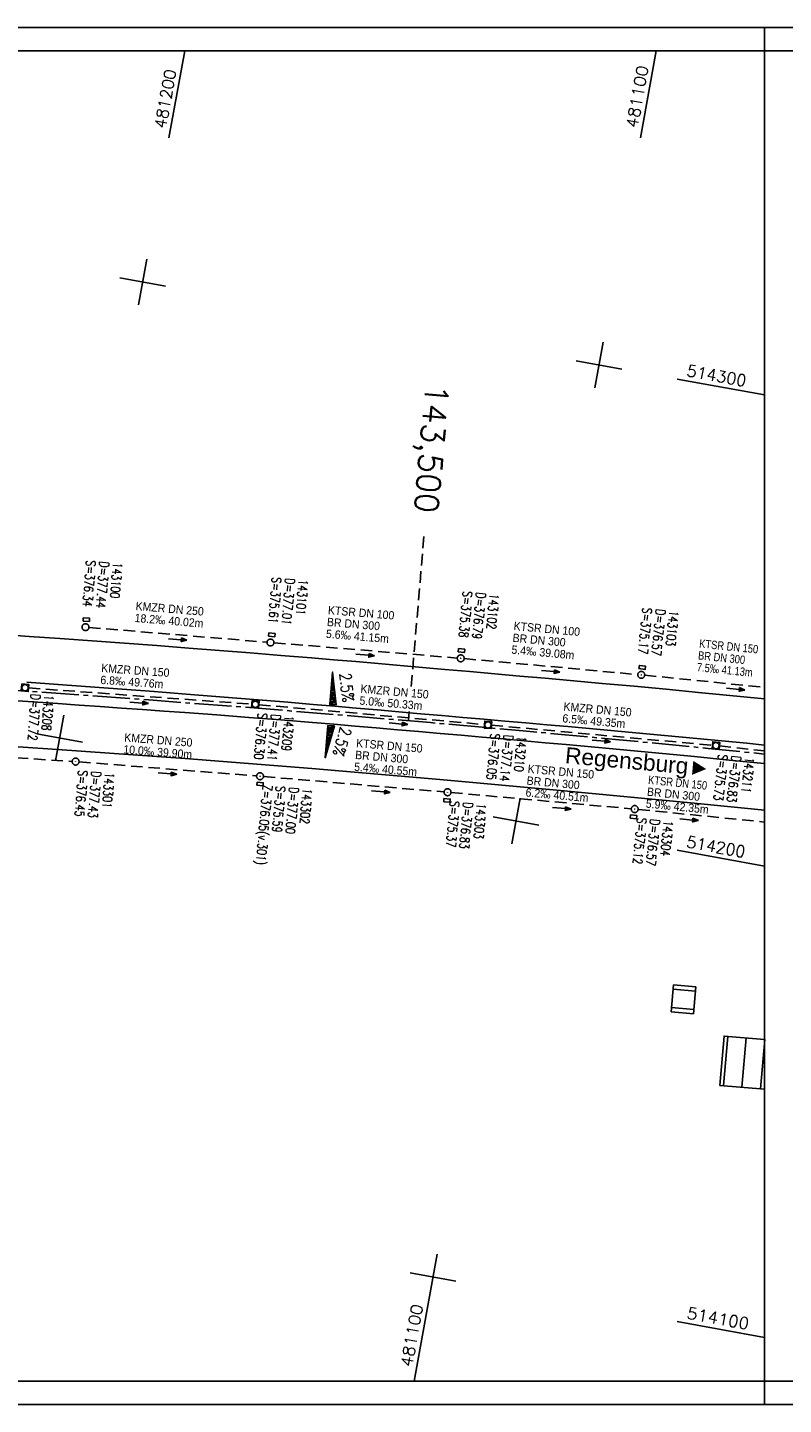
# Model space of a CAD drawing. Extents: x 4513916 to 4515051, y 5481959 to 5482256.
# Tile 4 of 5: x 4514707 to 4514870, y 5481959 to 5482256. Entities that reach past the tile are written whole.
import ezdxf
from ezdxf.enums import TextEntityAlignment as Align

# ---------------------------------------------------------------- set-up
doc = ezdxf.new("R2010")
doc.units = 0
doc.header["$LTSCALE"] = 10
doc.header["$MEASUREMENT"] = 0
for name, pattern in [('ACHSE', [5.5, 4, -0.5, 0.5, -0.5]), ('LT00', [0]), ('LT17', [0.15, 0.1, -0.05]), ('STRICHLINIE2', [0.375, 0.25, -0.125])]:
    doc.linetypes.add(name, pattern=pattern)
doc.layers.get('0').update_dxf_attribs({"linetype": 'LT00'})
for name, color, linetype in [('-BESCH', 7, 'STRICHLINIE2'), ('-BKAN012', 140, 'LT00'), ('-BSCH012', 5, 'LT00'), ('-Halt-Pfeil', 4, 'LT00'), ('-RICHTUNG-NAME', 250, 'Continuous'), ('A-TEXT-KILOMETER', 30, 'LT17'), ('AX-020', 250, 'ACHSE'), ('DFK_BEB_SCHR', 254, 'LT00'), ('DFK_BEBAUUNG', 250, 'LT00'), ('QUER_OST', 11, 'LT00'), ('QUER_WEST', 11, 'LT00'), ('RAHMEN', 250, 'Continuous'), ('V_AFBR_BAB', 250, 'LT00'), ('V_KA_MULD', 182, 'LT00'), ('V_KA_PRUF', 182, 'LT00'), ('V_RASTER', 250, 'LT00'), ('V_SINKK', 182, 'LT00')]:
    doc.layers.add(name, color=color, linetype=linetype)
doc.styles.add('Arial', font='arial.ttf')
doc.styles.add('Haltungsbeschriftung', font='arial.ttf', dxfattribs={"width": 0.75})
doc.styles.add('Kilometrierung', font='romans.shx')
doc.styles.add('ROMANS', font='romans.shx')
doc.styles.add('schachtbeschriftung', font='romans.shx', dxfattribs={"width": 0.75, "height": 0.2})
doc.styles.get("Standard").update_dxf_attribs({"font": 'romans.shx', "width": 0.8})

# ---------------------------------------------------------------- blocks, each defined once
blk = doc.blocks.new('SYMB0003')
at = {"color": 0, "linetype": 'ByBlock'}
for p, q in [((-0.015712, 0), (0.010166, 0.012015)), ((0, -0.021257), (-0.015712, 0)), ((0.010166, 0.012015), (0, -0.021257))]:
    blk.add_line(p, q, dxfattribs=at)
for points in [[(-0.031395, 0.499013), (-0.093691, 0.491144), (-0.154509, 0.475528), (-0.21289, 0.452414), (-0.267913, 0.422164), (-0.318712, 0.385257), (-0.364484, 0.342274), (-0.404509, 0.293893), (-0.438154, 0.240877), (-0.464888, 0.184062), (-0.484292, 0.124345), (-0.496058, 0.062667), (-0.5, 0)], [(-0.5, 0), (-0.496058, -0.062667), (-0.484292, -0.124345), (-0.464888, -0.184062), (-0.438154, -0.240877), (-0.404509, -0.293893), (-0.364485, -0.342274), (-0.318712, -0.385257), (-0.267914, -0.422164), (-0.21289, -0.452414), (-0.154509, -0.475529), (-0.093691, -0.491144), (-0.031395, -0.499014), (0.031395, -0.499014)], [(0.5, 0), (0.496057, 0.062667), (0.484292, 0.124345), (0.464888, 0.184062), (0.438153, 0.240877), (0.404509, 0.293893), (0.364484, 0.342274), (0.318712, 0.385257), (0.267913, 0.422164), (0.21289, 0.452414), (0.154509, 0.475528), (0.093691, 0.491144), (0.031395, 0.499013), (-0.031395, 0.499013)], [(0.031395, -0.499014), (0.093691, -0.491144), (0.154509, -0.475529), (0.21289, -0.452414), (0.267914, -0.422164), (0.318712, -0.385257), (0.364485, -0.342274), (0.404509, -0.293893), (0.438154, -0.240877), (0.464889, -0.184062), (0.484292, -0.124345), (0.496058, -0.062667), (0.5, 0)]]:
    blk.add_lwpolyline(points, dxfattribs=at)
blk = doc.blocks.new('SYMB1210')
at = {"color": 0, "linetype": 'ByBlock'}
blk.add_line((0.018815, -0.179014), (0.055623, -0.17119), dxfattribs=at)
for points in [[(-0.2, -0.2), (-0.2, 0.2), (0.2, 0.2), (0.2, -0.2), (-0.2, -0.2)], [(0.018815, 0.179014), (-0.018815, 0.179014), (-0.055623, 0.17119), (-0.09, 0.155885), (-0.120444, 0.133766), (-0.145623, 0.105801), (-0.164438, 0.073213), (-0.176067, 0.037424), (-0.18, 0)], [(-0.18, 0), (-0.176067, -0.037424), (-0.164438, -0.073213), (-0.145623, -0.105801), (-0.120444, -0.133766), (-0.09, -0.155885), (-0.055623, -0.17119), (-0.018815, -0.179014), (0.018815, -0.179014)], [(0.18, 0), (0.176067, 0.037424), (0.164438, 0.073213), (0.145623, 0.105801), (0.120444, 0.133766), (0.09, 0.155885), (0.055623, 0.17119), (0.018815, 0.179014)], [(0.055623, -0.17119), (0.09, -0.155885), (0.120444, -0.133766), (0.145623, -0.105801), (0.164438, -0.073213), (0.176067, -0.037424), (0.18, 0)]]:
    blk.add_lwpolyline(points, dxfattribs=at)
blk = doc.blocks.new('SYMB0652')
at = {"color": 0, "linetype": 'ByBlock'}
blk.add_lwpolyline([(-0.15, -0.075), (0.15, -0.075), (0.15, 0.075), (-0.15, 0.075), (-0.15, -0.075)], dxfattribs=at)
blk = doc.blocks.new('SYMB0070')
at = {"color": 0, "linetype": 'ByBlock'}
for p, q in [((-0.5, 0), (0.2, 0)), ((0.5, 0), (0.2, 0.1)), ((0.2, 0.1), (0.2, 0)), ((0.468, 0), (0.21, 0.086)), ((0.21, 0.086), (0.21, -0.086)), ((0.21, -0.086), (0.468, 0)), ((0.22, -0.072), (0.437, 0)), ((0.23, -0.058), (0.405, 0)), ((0.24, -0.045), (0.374, 0)), ((0.342, 0), (0.25, 0.031)), ((0.25, 0.031), (0.25, -0.031)), ((0.25, -0.031), (0.342, 0)), ((0.26, -0.017), (0.31, 0)), ((0.27, -0.003), (0.279, 0))]:
    blk.add_line(p, q, dxfattribs=at)
for points in [[(0.2, 0), (0.2, -0.1), (0.5, 0)], [(0.437, 0), (0.22, 0.072), (0.22, -0.072)], [(0.405, 0), (0.23, 0.058), (0.23, -0.058)], [(0.374, 0), (0.24, 0.045), (0.24, -0.045)], [(0.31, 0), (0.26, 0.017), (0.26, -0.017)], [(0.279, 0), (0.27, 0.003), (0.27, -0.003)]]:
    blk.add_lwpolyline(points, dxfattribs=at)

msp = doc.modelspace()

# ---------------------------------------------------------------- linework, layer by layer
at = {"layer": '-BESCH'}
for p, q in [((4514720.13, 5482127.05), (4514758.51, 5482123.86)), ((4514760.01, 5482123.74), (4514799.52, 5482120.45)), ((4514801.01, 5482120.32), (4514838.44, 5482116.88)), ((4514839.93, 5482116.74), (4514865.76, 5482114.12)), ((4514707.11, 5482113.99), (4514755.24, 5482110.51)), ((4514756.74, 5482110.39), (4514805.38, 5482106.1)), ((4514806.88, 5482105.97), (4514854.53, 5482101.63)), ((4514678.34, 5482100.6), (4514716.49, 5482098.16)), ((4514856.02, 5482101.48), (4514865.76, 5482100.44)), ((4514717.99, 5482098.05), (4514756.27, 5482095.01)), ((4514757.76, 5482094.89), (4514796.67, 5482091.57)), ((4514798.17, 5482091.44), (4514837.02, 5482087.94)), ((4514838.51, 5482087.8), (4514865.76, 5482085.07))]:
    msp.add_line(p, q, dxfattribs=at)
at = {"layer": 'A-TEXT-KILOMETER', "ltscale": 2.5}
for p, q in [((4514789.59, 5482114.28), (4514792.34, 5482146.78)), ((4514788.97, 5482106.93), (4514789.14, 5482108.93))]:
    msp.add_line(p, q, dxfattribs=at)
at = {"layer": 'AX-020', "ltscale": 0.2, "flags": 128}
msp.add_lwpolyline([(4513940.76, 5482107.61), (4513943.02, 5482107.8), (4513962.97, 5482109.43), (4513982.92, 5482110.98), (4513994.13, 5482111.81), (4514014.1, 5482113.24), (4514034.06, 5482114.59), (4514054.04, 5482115.85), (4514074.01, 5482117.04), (4514094, 5482118.15), (4514113.98, 5482119.17), (4514133.97, 5482120.12), (4514153.97, 5482120.99), (4514173.97, 5482121.77), (4514193.97, 5482122.48), (4514213.97, 5482123.11), (4514233.97, 5482123.66), (4514253.98, 5482124.12), (4514273.99, 5482124.51), (4514294, 5482124.82), (4514314.01, 5482125.05), (4514334.03, 5482125.19), (4514354.04, 5482125.26), (4514374.05, 5482125.25), (4514394.06, 5482125.16), (4514414.08, 5482124.98), (4514434.09, 5482124.73), (4514454.1, 5482124.4), (4514474.11, 5482123.98), (4514494.11, 5482123.49), (4514514.12, 5482122.92), (4514534.12, 5482122.27), (4514554.12, 5482121.53), (4514574.12, 5482120.72), (4514594.11, 5482119.83), (4514614.1, 5482118.86), (4514634.09, 5482117.81), (4514654.07, 5482116.67), (4514674.04, 5482115.46), (4514694.01, 5482114.17), (4514713.98, 5482112.8), (4514733.94, 5482111.35), (4514753.89, 5482109.82), (4514773.84, 5482108.21), (4514793.78, 5482106.51), (4514813.72, 5482104.74), (4514833.65, 5482102.89), (4514853.57, 5482100.97), (4514865.76, 5482099.73)], dxfattribs=at)
at = {"layer": 'DFK_BEB_SCHR'}
for p, q in [((4514850.85, 5482048.62), (4514846.06, 5482049.03)), ((4514845.71, 5482045.04), (4514850.51, 5482044.63)), ((4514857.84, 5482038.85), (4514856.91, 5482028.21)), ((4514860.89, 5482027.86), (4514861.82, 5482038.5)), ((4514865.81, 5482038.14), (4514864.88, 5482027.51))]:
    msp.add_line(p, q, dxfattribs=at)
at = {"layer": 'DFK_BEBAUUNG'}
msp.add_line((4514865.76, 5482027.43), (4514856.1, 5482028.28), dxfattribs=at)
for points in [[(4514850.43, 5482043.73), (4514845.63, 5482044.14), (4514846.14, 5482049.93), (4514850.92, 5482049.52), (4514850.43, 5482043.73)], [(4514856.1, 5482028.28), (4514857.02, 5482038.92), (4514865.76, 5482038.15)]]:
    msp.add_lwpolyline(points, dxfattribs=at)
at = {"layer": 'QUER_OST'}
for p, q in [((4514772.46, 5482115.29), (4514772.88, 5482115.25)), ((4514772.85, 5482115.55), (4514772.48, 5482115.58)), ((4514772.51, 5482115.88), (4514772.82, 5482115.86)), ((4514772.78, 5482116.16), (4514772.53, 5482116.18)), ((4514772.56, 5482116.48), (4514772.75, 5482116.47)), ((4514772.71, 5482116.77), (4514772.58, 5482116.78)), ((4514772.61, 5482117.08), (4514772.68, 5482117.07)), ((4514772.64, 5482117.38), (4514772.63, 5482117.38)), ((4514773.19, 5482112.51), (4514772.23, 5482112.6)), ((4514772.25, 5482112.89), (4514773.16, 5482112.82)), ((4514773.12, 5482113.12), (4514772.28, 5482113.19)), ((4514772.3, 5482113.49), (4514773.09, 5482113.42)), ((4514773.06, 5482113.73), (4514772.33, 5482113.79)), ((4514772.35, 5482114.09), (4514773.02, 5482114.03)), ((4514772.99, 5482114.34), (4514772.38, 5482114.39)), ((4514772.4, 5482114.69), (4514772.95, 5482114.64)), ((4514772.92, 5482114.95), (4514772.43, 5482114.99)), ((4514772.05, 5482110.5), (4514773.43, 5482110.38)), ((4514773.4, 5482110.69), (4514772.07, 5482110.8)), ((4514772.1, 5482111.1), (4514773.36, 5482110.99)), ((4514773.33, 5482111.3), (4514772.12, 5482111.4)), ((4514772.15, 5482111.7), (4514773.29, 5482111.6)), ((4514773.26, 5482111.9), (4514772.17, 5482112)), ((4514772.2, 5482112.3), (4514773.23, 5482112.21))]:
    msp.add_line(p, q, dxfattribs=at)
msp.add_lwpolyline([(4514773.44, 5482110.33), (4514772.04, 5482110.45), (4514772.64, 5482117.43), (4514773.44, 5482110.33)], dxfattribs=at)
at = {"layer": 'QUER_WEST'}
for p, q in [((4514772.35, 5482103.4), (4514771.45, 5482103.48)), ((4514771.47, 5482103.78), (4514772.44, 5482103.7)), ((4514772.52, 5482103.99), (4514771.5, 5482104.08)), ((4514771.52, 5482104.38), (4514772.61, 5482104.28)), ((4514772.69, 5482104.58), (4514771.55, 5482104.67)), ((4514771.57, 5482104.97), (4514772.78, 5482104.87)), ((4514772.86, 5482105.16), (4514771.6, 5482105.27)), ((4514771.62, 5482105.57), (4514772.95, 5482105.46)), ((4514773.04, 5482105.75), (4514771.65, 5482105.87)), ((4514771.5, 5482100.46), (4514771.19, 5482100.49)), ((4514771.22, 5482100.79), (4514771.58, 5482100.76)), ((4514771.67, 5482101.05), (4514771.24, 5482101.09)), ((4514771.27, 5482101.39), (4514771.76, 5482101.34)), ((4514771.84, 5482101.64), (4514771.29, 5482101.69)), ((4514771.32, 5482101.98), (4514771.93, 5482101.93)), ((4514772.01, 5482102.23), (4514771.34, 5482102.28)), ((4514771.37, 5482102.58), (4514772.1, 5482102.52)), ((4514772.18, 5482102.81), (4514771.39, 5482102.88)), ((4514771.42, 5482103.18), (4514772.27, 5482103.11)), ((4514771.06, 5482099), (4514771.07, 5482098.99)), ((4514771.16, 5482099.29), (4514771.09, 5482099.29)), ((4514771.11, 5482099.59), (4514771.24, 5482099.58)), ((4514771.33, 5482099.88), (4514771.14, 5482099.89)), ((4514771.16, 5482100.19), (4514771.41, 5482100.17))]:
    msp.add_line(p, q, dxfattribs=at)
msp.add_lwpolyline([(4514773.05, 5482105.8), (4514771.06, 5482098.95), (4514771.65, 5482105.92), (4514773.05, 5482105.8)], dxfattribs=at)
at = {"layer": 'RAHMEN'}
for p, q in [((4514865.76, 5482256.45), (4514865.76, 5482251.45)), ((4514865.76, 5481959.45), (4514865.76, 5481964.45))]:
    msp.add_line(p, q, dxfattribs=at)
for points in [[(4513915.76, 5481959.45), (4515050.76, 5481959.45), (4515050.76, 5482256.45), (4513915.76, 5482256.45), (4513915.76, 5481959.45)], [(4513940.76, 5481964.45), (4514865.76, 5481964.45), (4514865.76, 5482251.45), (4513940.76, 5482251.45), (4513940.76, 5481964.45)]]:
    msp.add_lwpolyline(points, dxfattribs=at)
at = {"layer": 'RAHMEN', "flags": 128}
msp.add_lwpolyline([(4514865.76, 5481964.45), (4515045.76, 5481964.45), (4515045.76, 5482251.45), (4514865.76, 5482251.45)], dxfattribs=at)
at = {"layer": 'V_AFBR_BAB'}
for points in [[(4514865.76, 5482111.66), (4514862.04, 5482112.02), (4514856.77, 5482112.53), (4514851.5, 5482113.04), (4514844.58, 5482113.7), (4514837.66, 5482114.35), (4514830.75, 5482114.98), (4514823.83, 5482115.61), (4514818.43, 5482116.09), (4514813.02, 5482116.57), (4514807.62, 5482117.05), (4514802.22, 5482117.53), (4514796.81, 5482118), (4514792.02, 5482118.42), (4514787.23, 5482118.84), (4514782.45, 5482119.26), (4514777.66, 5482119.67), (4514772.86, 5482120.08), (4514768.07, 5482120.49), (4514761.48, 5482121.03), (4514754.88, 5482121.57), (4514748.28, 5482122.09), (4514741.68, 5482122.6), (4514734.73, 5482123.13), (4514727.77, 5482123.65), (4514720.82, 5482124.16), (4514713.86, 5482124.66), (4514707.26, 5482125.13), (4514700.65, 5482125.59)], [(4514865.76, 5482101.69), (4514861.9, 5482102.07), (4514856.53, 5482102.59), (4514851.15, 5482103.1), (4514844.2, 5482103.76), (4514837.24, 5482104.4), (4514830.29, 5482105.04), (4514823.33, 5482105.66), (4514818.8, 5482106.06), (4514814.28, 5482106.46), (4514809.75, 5482106.85), (4514805.22, 5482107.25), (4514800.7, 5482107.64), (4514796.17, 5482108.04), (4514791.56, 5482108.44), (4514786.94, 5482108.85), (4514782.32, 5482109.25), (4514777.71, 5482109.66), (4514773.09, 5482110.06), (4514768.48, 5482110.45), (4514763, 5482110.91), (4514757.52, 5482111.36), (4514752.03, 5482111.81), (4514746.55, 5482112.24), (4514741.07, 5482112.67), (4514734.18, 5482113.2), (4514727.29, 5482113.73), (4514720.4, 5482114.24), (4514713.51, 5482114.74), (4514706.74, 5482115.22)], [(4514865.76, 5482097.68), (4514864.16, 5482097.84), (4514857.42, 5482098.52), (4514850.68, 5482099.18), (4514841.46, 5482100.07), (4514832.24, 5482100.94), (4514823.01, 5482101.78), (4514818.48, 5482102.19), (4514813.95, 5482102.59), (4514809.41, 5482102.99), (4514804.88, 5482103.39), (4514800.34, 5482103.79), (4514795.81, 5482104.18), (4514791.23, 5482104.59), (4514786.65, 5482104.99), (4514782.07, 5482105.38), (4514777.5, 5482105.78), (4514772.92, 5482106.17), (4514768.34, 5482106.55), (4514761.45, 5482107.11), (4514754.56, 5482107.65), (4514747.68, 5482108.17), (4514740.79, 5482108.68), (4514736.23, 5482109.01), (4514731.67, 5482109.34), (4514727.12, 5482109.66), (4514722.56, 5482109.98), (4514718, 5482110.29), (4514713.45, 5482110.61), (4514708.03, 5482110.98), (4514702.61, 5482111.36)], [(4514685.73, 5482102.6), (4514713.36, 5482100.71), (4514740.84, 5482098.75), (4514768.19, 5482096.61), (4514795.78, 5482094.25), (4514821.78, 5482091.91), (4514850.59, 5482089.16), (4514865.76, 5482087.66)]]:
    msp.add_lwpolyline(points, dxfattribs=at)
at = {"layer": 'V_RASTER'}
for p, q in [((4514740.78, 5482251.45), (4514737.36, 5482232.62)), ((4514839, 5482232.62), (4514842.42, 5482251.45)), ((4514732.6, 5482206.5), (4514730.82, 5482196.66)), ((4514736.63, 5482200.68), (4514726.79, 5482202.47)), ((4514829.2, 5482178.76), (4514830.99, 5482188.6)), ((4514835.01, 5482182.79), (4514825.18, 5482184.58)), ((4514865.76, 5482177.2), (4514846.94, 5482180.62)), ((4514714.71, 5482108.11), (4514712.92, 5482098.27)), ((4514708.9, 5482104.09), (4514718.73, 5482102.3)), ((4514811.31, 5482080.38), (4514813.1, 5482090.22)), ((4514807.28, 5482086.19), (4514817.12, 5482084.4)), ((4514846.94, 5482078.98), (4514865.76, 5482075.55)), ((4514790.22, 5481964.45), (4514795.2, 5481991.83)), ((4514799.22, 5481986.02), (4514789.39, 5481987.81)), ((4514865.76, 5481973.91), (4514846.94, 5481977.34))]:
    msp.add_line(p, q, dxfattribs=at)

# ---------------------------------------------------------------- block references
at = {"layer": '-Halt-Pfeil', "yscale": 4.000000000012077, "zscale": 4}
for p, xscale, rotation in [((4514739.24, 5482124.46), 3.999999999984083, 355.2526199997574), ((4514779.68, 5482121.1), 3.999999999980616, 355.2421699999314), ((4514819.63, 5482117.61), 4.000000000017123, 354.7574500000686), ((4514859.54, 5482113.75), 3.999999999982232, 354.2093699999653), ((4514730.94, 5482110.79), 3.999999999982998, 355.8662999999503), ((4514786.86, 5482106.29), 4.000000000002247, 354.9578600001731), ((4514830.58, 5482102.56), 4.000000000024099, 354.7998700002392), ((4514737.05, 5482095.53), 3.999999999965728, 355.4631700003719), ((4514783.04, 5482091.64), 3.999999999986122, 355.1193199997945), ((4514822.04, 5482088.04), 3.999999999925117, 354.8593900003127), ((4514849.49, 5482085.57), 4.00000000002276, 354.269220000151)]:
    msp.add_blockref('SYMB0070', p, dxfattribs=dict(at, xscale=xscale, rotation=rotation))
at = {"layer": 'V_KA_MULD', "zscale": 3.8}
for p, xscale, yscale, rotation in [((4514706.36, 5482114.04), 3.80000000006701, 3.799999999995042, 355.4012784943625), ((4514755.99, 5482110.46), 3.80000000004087, 3.799999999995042, 354.6776686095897), ((4514806.13, 5482106.03), 3.80000000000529, 3.799999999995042, 355.735567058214), ((4514855.27, 5482101.56), 3.799999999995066, 3.799999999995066, 354.0303141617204)]:
    msp.add_blockref('SYMB1210', p, dxfattribs=dict(at, xscale=xscale, yscale=yscale, rotation=rotation))
at = {"layer": 'V_KA_PRUF', "xscale": 1.499999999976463, "yscale": 1.499999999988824, "zscale": 1.5, "rotation": 1.22031522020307e-10}
for p in [(4514719.38, 5482127.11), (4514759.26, 5482123.8), (4514800.27, 5482120.39), (4514839.18, 5482116.82), (4514717.24, 5482098.11), (4514757.01, 5482094.95), (4514797.42, 5482091.5), (4514837.77, 5482087.87)]:
    msp.add_blockref('SYMB0003', p, dxfattribs=at)
at = {"layer": 'V_SINKK', "yscale": 4.499999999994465, "zscale": 4.5}
for p, xscale, rotation in [((4514719.57, 5482128.73), 4.499999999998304, 357.2781269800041), ((4514759.55, 5482125.45), 4.500000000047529, 354.5852795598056), ((4514800.44, 5482122.07), 4.499999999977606, 354.2806056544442), ((4514839.4, 5482118.42), 4.499999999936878, 352.7483456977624), ((4514757, 5482093.28), 4.500000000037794, 355.4378531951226), ((4514797.3, 5482089.74), 4.500000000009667, 355.2486161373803), ((4514837.52, 5482086.2), 4.500000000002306, 354.0502429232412)]:
    msp.add_blockref('SYMB0652', p, dxfattribs=dict(at, xscale=xscale, rotation=rotation))

# ---------------------------------------------------------------- texts
at = {"layer": '-BKAN012', "style": 'Haltungsbeschriftung'}
for s, rotation, width, p in [('KMZR DN 250', 355.2526, 0.9, (4514730.13, 5482130.8)), ('KTSR DN 100', 355.2422, 0.9, (4514771.58, 5482129.92)), ('18.2‰ 40.02m', 355.2526, 0.9, (4514729.92, 5482128.24)), ('BR DN 300', 355.2422, 0.9, (4514771.37, 5482127.37)), ('KTSR DN 100', 354.7574, 0.9, (4514811.61, 5482126.5)), ('5.6‰ 41.15m', 355.2422, 0.9, (4514771.16, 5482124.82)), ('BR DN 300', 354.7574, 0.9, (4514811.38, 5482123.95)), ('KTSR DN 150', 354.2094, 0.8, (4514851.61, 5482122.71)), ('5.4‰ 39.08m', 354.7574, 0.9, (4514811.14, 5482121.4)), ('BR DN 300', 354.2094, 0.8, (4514851.35, 5482120.16)), ('KMZR DN 150', 355.8663, 0.9, (4514722.73, 5482117.43)), ('7.5‰ 41.13m', 354.2094, 0.8, (4514851.09, 5482117.62)), ('6.8‰ 49.76m', 355.8663, 0.9, (4514722.54, 5482114.88)), ('KMZR DN 150', 354.9579, 0.9, (4514778.6, 5482112.97)), ('5.0‰ 50.33m', 354.9579, 0.9, (4514778.38, 5482110.42)), ('KMZR DN 150', 354.7999, 0.9, (4514822.35, 5482109.14)), ('6.5‰ 49.35m', 354.7999, 0.9, (4514822.12, 5482106.59)), ('KMZR DN 250', 355.4632, 0.9, (4514727.69, 5482102.46)), ('10.0‰ 39.90m', 355.4632, 0.9, (4514727.49, 5482099.9)), ('BR DN 300', 355.1193, 0.9, (4514777.45, 5482098.69)), ('KTSR DN 150', 355.1193, 0.9, (4514777.67, 5482101.24)), ('5.4‰ 40.55m', 355.1193, 0.9, (4514777.23, 5482096.14)), ('KTSR DN 150', 354.8594, 0.9, (4514814.64, 5482095.7)), ('BR DN 300', 354.8594, 0.9, (4514814.41, 5482093.15)), ('KTSR DN 150', 354.2692, 0.8, (4514840.6, 5482093.31)), ('6.2‰ 40.51m', 354.8594, 0.9, (4514814.18, 5482090.6)), ('BR DN 300', 354.2692, 0.9, (4514840.35, 5482090.76)), ('5.9‰ 42.35m', 354.2692, 0.9, (4514840.09, 5482088.21))]:
    msp.add_text(s, height=1.8, rotation=rotation, dxfattribs=dict(at, width=width)).set_placement(p)
at = {"layer": '-BSCH012', "style": 'schachtbeschriftung', "width": 0.75}
for s, rotation, p in [('S=376.34', 265.2526, (4514719.58, 5482141.58)), ('D=377.44', 265.2526, (4514722.45, 5482141.35)), ('143100', 265.2526, (4514725.32, 5482141.11)), ('S=375.61', 265.2422, (4514759.62, 5482137.95)), ('D=377.01', 265.2422, (4514762.49, 5482137.71)), ('143101', 265.2422, (4514765.36, 5482137.47)), ('S=375.38', 264.7574, (4514800.77, 5482134.93)), ('D=376.79', 264.7574, (4514803.64, 5482134.67)), ('143102', 264.7574, (4514806.51, 5482134.41)), ('S=375.17', 264.2094, (4514839.51, 5482131.36)), ('D=376.57', 264.2094, (4514842.38, 5482131.07)), ('143103', 264.2094, (4514845.24, 5482130.77)), ('D=377.72', 265.8663, (4514707.64, 5482112.76)), ('143208', 265.8663, (4514710.51, 5482112.55)), ('S=376.30', 264.9579, (4514756.58, 5482108.65)), ('D=377.41', 264.9579, (4514759.45, 5482108.4)), ('143209', 264.9579, (4514762.32, 5482108.14)), ('S=376.05', 264.7999, (4514806.72, 5482104.22)), ('D=377.14', 264.7999, (4514809.59, 5482103.96)), ('143210', 264.7999, (4514812.45, 5482103.7)), ('S=375.73', 263.9213, (4514855.83, 5482099.74)), ('D=376.83', 263.9213, (4514858.7, 5482099.44)), ('143211', 263.9213, (4514861.56, 5482099.13)), ('S=376.45', 265.4632, (4514717.85, 5482096.3)), ('D=377.43', 265.4632, (4514720.72, 5482096.08)), ('143301', 265.4632, (4514723.59, 5482095.85)), ('Z=376.05(v.301)', 265.1193, (4514757.61, 5482093.15)), ('S=375.59', 265.1193, (4514760.48, 5482092.9)), ('D=377.00', 265.1193, (4514763.35, 5482092.66)), ('143302', 265.1193, (4514766.22, 5482092.41)), ('S=375.37', 264.8594, (4514798.01, 5482089.69)), ('D=376.83', 264.8594, (4514800.88, 5482089.43)), ('143303', 264.8594, (4514803.75, 5482089.18)), ('S=375.12', 264.2692, (4514838.34, 5482086.06)), ('D=376.57', 264.2692, (4514841.2, 5482085.77)), ('143304', 264.2692, (4514844.07, 5482085.48))]:
    msp.add_text(s, height=2, rotation=rotation, dxfattribs=at).set_placement(p)
at = {"layer": '-RICHTUNG-NAME', "insert": (4514853.9, 5482093.92), "char_height": 3.5, "width": 38.4378, "attachment_point": 9, "rotation": 354.8969, "style": 'Arial'}
msp.add_mtext('\\pt4,12,15.5,23.75;{\\fSwis721 BlkOul BT|b0|i0|c0|p82;Regensburg\\fArial|b0|i0|c0|p32;►}', dxfattribs=at)
at = {"layer": 'A-TEXT-KILOMETER', "style": 'Kilometrierung'}
msp.add_text('143,500', height=5, rotation=265, dxfattribs=at).set_placement((4514792.77, 5482151.76), align=Align.MIDDLE_RIGHT)
at = {"layer": 'QUER_OST', "style": 'ROMANS', "width": 0.8}
msp.add_text('2.5%', height=2.5, rotation=276.4196, dxfattribs=at).set_placement((4514774.11, 5482117.1))
at = {"layer": 'QUER_WEST', "style": 'ROMANS', "width": 0.8}
msp.add_text('2.5%', height=2.5, rotation=253.7997, dxfattribs=at).set_placement((4514774.37, 5482105.8))
at = {"layer": 'V_RASTER'}
for s, rotation, width, p in [(' 481200', 79.6914, 1.002, (4514736.37, 5482232.8)), (' 481100', 79.6914, 1.058, (4514838.01, 5482232.8)), (' 514300', 349.6914, 1.01, (4514847.11, 5482181.6)), (' 514200', 349.6914, 0.994, (4514847.11, 5482079.96)), (' 514100', 349.6914, 1.05, (4514847.11, 5481978.32)), (' 481100', 79.6914, 1.058, (4514789.41, 5481965.61))]:
    msp.add_text(s, height=2.5, rotation=rotation, dxfattribs=dict(at, width=width)).set_placement(p)

doc.saveas('drawing.dxf')
